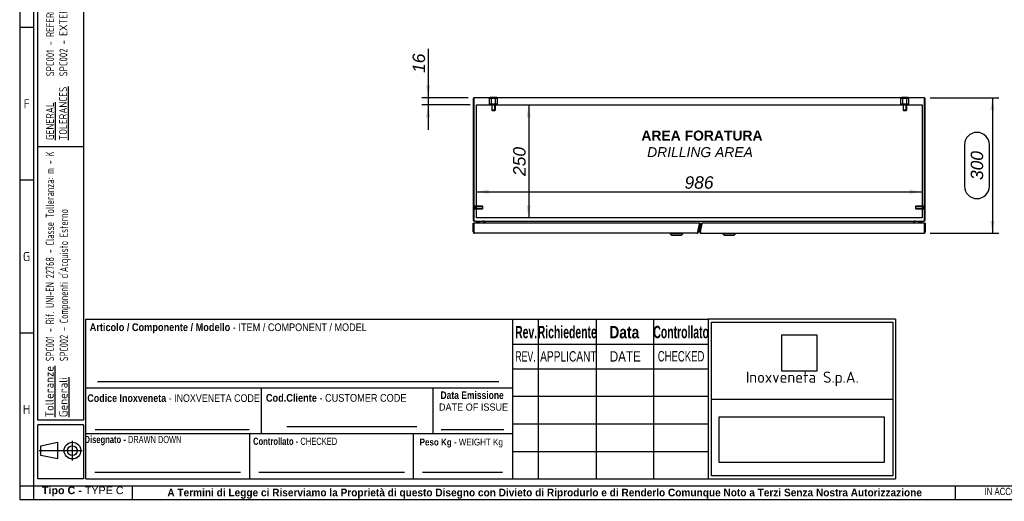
# Model space of a CAD drawing. Extents: x 6 to 412, y 11 to 288.
# Tile 1 of 4: x 6 to 224, y 11 to 117. Entities that reach past the tile are written whole.
import ezdxf
from ezdxf.enums import TextEntityAlignment as Align
from ezdxf.lldxf.tags import DXFTag

# ---------------------------------------------------------------- set-up
doc = ezdxf.new("R2010")
doc.units = 0
doc.layers.get('0').update_dxf_attribs({"linetype": 'CONTINUOUS'})
for name, color, linetype in [('_TRANSLATION', 7, 'CONTINUOUS'), ('AE00121_01', 7, 'CONTINUOUS'), ('AE00417_01', 7, 'CONTINUOUS'), ('AE00907_02', 7, 'CONTINUOUS'), ('AE00989_10', 7, 'CONTINUOUS'), ('C0000000', 7, 'CONTINUOUS'), ('C0000000_01', 7, 'CONTINUOUS'), ('C0000000_04', 7, 'CONTINUOUS'), ('C0000000_05', 7, 'CONTINUOUS'), ('C0000000_46', 7, 'CONTINUOUS'), ('C0000000_85', 7, 'CONTINUOUS'), ('C0000000_86', 7, 'CONTINUOUS'), ('DEFAULT', 7, 'CONTINUOUS'), ('SBAVATURE', 7, 'CONTINUOUS')]:
    doc.layers.add(name, color=color, linetype=linetype)
doc.styles.add('SEACAD_ARIAL', font='arial.ttf')
doc.styles.add('SEACAD_ARIAL_NARROW', font='ARIALN.TTF', dxfattribs={"width": 0.8})
doc.styles.add('SEACAD_ARIALB', font='arialbd.ttf', dxfattribs={"width": 0.9})
doc.styles.add('SEACAD_ARIALI', font='ariali.ttf')
doc.styles.add('SEACAD_SOLID_EDGE_ANSI', font='seans.ttf', dxfattribs={"width": 0.9})
doc.styles.add('SEACAD_SOLID_EDGE_ANSIB', font='seansbd.ttf', dxfattribs={"width": 0.9})
tags = doc.linetypes.add('CENTER2', pattern=[28.575, 19.05, -3.175, 3.175, -3.175]).pattern_tags.tags
tags[10:11] = [DXFTag(74, 4), DXFTag(75, 0), DXFTag(340, '0'), DXFTag(46, 0.0), DXFTag(50, 0.0), DXFTag(44, 0.0), DXFTag(45, 0.0)]
tags[8:9] = [DXFTag(74, 4), DXFTag(75, 0), DXFTag(340, '0'), DXFTag(46, 0.0), DXFTag(50, 0.0), DXFTag(44, 0.0), DXFTag(45, 0.0)]
tags[6:7] = [DXFTag(74, 4), DXFTag(75, 0), DXFTag(340, '0'), DXFTag(46, 0.0), DXFTag(50, 0.0), DXFTag(44, 0.0), DXFTag(45, 0.0)]
tags[4:5] = [DXFTag(74, 4), DXFTag(75, 0), DXFTag(340, '0'), DXFTag(46, 0.0), DXFTag(50, 0.0), DXFTag(44, 0.0), DXFTag(45, 0.0)]
tags = doc.linetypes.add('HIDDEN2', pattern=[4.7625, 3.175, -1.5875]).pattern_tags.tags
tags[6:7] = [DXFTag(74, 4), DXFTag(75, 0), DXFTag(340, '0'), DXFTag(46, 0.0), DXFTag(50, 0.0), DXFTag(44, 0.0), DXFTag(45, 0.0)]
tags[4:5] = [DXFTag(74, 4), DXFTag(75, 0), DXFTag(340, '0'), DXFTag(46, 0.0), DXFTag(50, 0.0), DXFTag(44, 0.0), DXFTag(45, 0.0)]
doc.dimstyles.new('ISO', dxfattribs={"dimtxt": 2.75, "dimasz": 2.75, "dimexe": 1.375, "dimexo": 1.375, "dimgap": 0.6875, "dimtad": 1, "dimdec": 1, "dimlfac": 10, "dimtxsty": 'SEACAD_ARIAL', "dimsah": 1, "dimcen": 1.375, "dimadec": 1, "dimazin": 3, "dimtfac": 0.7, "dimtdec": 3, "dimtmove": 0, "dimatfit": 3})
picture_1 = doc.add_image_def('image1.jpg', size_in_pixel=(55, 57))
picture_2 = doc.add_image_def('image2.bmp', size_in_pixel=(138, 38))

# ---------------------------------------------------------------- blocks, each defined once
blk = doc.blocks.new('SE3')
at = {"layer": 'AE00121_01', "color": 7, "linetype": 'CONTINUOUS'}
blk.add_arc((157.21, 71.44), 0.24, 146.873, 188.127, dxfattribs=at)
at = {"layer": 'AE00417_01', "color": 7, "linetype": 'HIDDEN2'}
for p, q in [((106.81, 75.97), (106.71, 75.97)), ((106.71, 75.22), (106.81, 75.22)), ((106.81, 75.97), (106.81, 75.22)), ((106.91, 75.89), (106.91, 75.29)), ((108.63, 75.89), (106.91, 75.89)), ((106.91, 75.83), (108.7, 75.83)), ((106.91, 75.35), (108.7, 75.35)), ((106.91, 75.29), (108.63, 75.29)), ((108.63, 75.89), (108.63, 75.29)), ((108.71, 75.82), (108.63, 75.89)), ((108.63, 75.29), (108.71, 75.37)), ((108.71, 75.37), (108.71, 75.82)), ((204.48, 75.89), (204.41, 75.82)), ((204.41, 75.82), (204.41, 75.37)), ((204.41, 75.37), (204.48, 75.29)), ((206.21, 75.83), (204.42, 75.83)), ((206.21, 75.35), (204.42, 75.35)), ((204.48, 75.29), (204.48, 75.89)), ((206.21, 75.89), (204.48, 75.89)), ((204.48, 75.29), (206.21, 75.29)), ((206.21, 75.29), (206.21, 75.89)), ((206.31, 75.22), (206.31, 75.97)), ((206.41, 75.97), (206.31, 75.97)), ((206.31, 75.22), (206.41, 75.22))]:
    blk.add_line(p, q, dxfattribs=at)
at = {"layer": 'AE00417_01', "color": 7, "linetype": 'CONTINUOUS'}
for p, q in [((106.71, 75.97), (106.71, 75.97)), ((106.71, 75.22), (106.71, 75.22)), ((206.41, 75.97), (206.41, 75.97)), ((206.41, 75.22), (206.41, 75.22))]:
    blk.add_line(p, q, dxfattribs=at)
at = {"layer": 'AE00417_01', "color": 7, "linetype": 'HIDDEN2'}
for centre, start, end in [((106.86, 75.89), 180, 0), ((106.86, 75.29), 0, 180), ((206.26, 75.89), 180, 0), ((206.26, 75.29), 0, 180)]:
    blk.add_arc(centre, 0.05, start, end, dxfattribs=at)
at = {"layer": 'AE00907_02', "color": 7, "linetype": 'CONTINUOUS'}
for centre, start, end in [((107.21, 99.24), 178.0727, 180), ((107.21, 95.27), 180, 181.9273)]:
    blk.add_arc(centre, 0.5, start, end, dxfattribs=at)
at = {"layer": 'AE00989_10', "color": 7, "linetype": 'CONTINUOUS'}
for p, q in [((150.11, 69.89), (150.11, 69.79)), ((152.91, 69.79), (150.11, 69.79)), ((150.11, 69.79), (150.41, 69.49)), ((152.61, 69.49), (152.91, 69.79)), ((152.91, 69.79), (152.91, 69.89)), ((161.81, 69.89), (161.81, 69.79)), ((164.61, 69.79), (161.81, 69.79)), ((161.81, 69.79), (162.11, 69.49)), ((164.31, 69.49), (164.61, 69.79)), ((164.61, 69.79), (164.61, 69.89)), ((150.41, 69.49), (152.61, 69.49)), ((162.11, 69.49), (164.31, 69.49))]:
    blk.add_line(p, q, dxfattribs=at)
at = {"layer": 'C0000000', "color": 7, "linetype": 'HIDDEN2'}
for p, q in [((110.63, 99.74), (110.19, 99.74)), ((110.19, 98.44), (110.19, 99.74)), ((110.63, 98.44), (110.19, 98.44)), ((111.49, 99.74), (110.63, 99.74)), ((110.63, 98.44), (110.63, 99.74)), ((111.49, 98.44), (110.63, 98.44)), ((110.66, 98.44), (110.66, 97.14)), ((110.74, 97.06), (110.74, 98.44)), ((111.38, 97.06), (111.38, 98.44)), ((111.46, 97.14), (111.46, 98.44)), ((111.93, 99.74), (111.49, 99.74)), ((111.49, 98.44), (111.49, 99.74)), ((111.93, 98.44), (111.49, 98.44)), ((111.93, 98.44), (111.93, 99.74)), ((111.46, 97.14), (110.66, 97.14)), ((110.66, 97.14), (110.76, 97.04)), ((110.76, 97.04), (111.36, 97.04)), ((111.36, 97.04), (111.46, 97.14))]:
    blk.add_line(p, q, dxfattribs=at)
at = {"layer": 'C0000000', "color": 7, "linetype": 'CONTINUOUS'}
for p, q in [((110.31, 99.99), (111.81, 99.99)), ((110.31, 99.99), (110.31, 99.89)), ((111.81, 99.89), (111.81, 99.99)), ((107.25, 72.49), (107.25, 72.49)), ((107.54, 72.39), (107.35, 72.39)), ((108.6, 72.59), (108.6, 72.39)), ((108.9, 72.09), (108.9, 72.39))]:
    blk.add_line(p, q, dxfattribs=at)
for centre, radius, start, end in [((107.35, 72.49), 0.1, 90, 180), ((107.35, 72.49), 0.1, 180, 270), ((107.54, 71.29), 1.1, 46.8212, 90)]:
    blk.add_arc(centre, radius, start, end, dxfattribs=at)
blk.add_open_spline([(108.9, 72.39), (108.9, 72.42), (108.89, 72.44), (108.87, 72.49), (108.86, 72.51), (108.83, 72.54), (108.82, 72.55), (108.8, 72.57), (108.79, 72.57), (108.76, 72.58), (108.75, 72.59), (108.73, 72.59), (108.71, 72.59), (108.7, 72.59)], degree=3, knots=[0, 0, 0, 0, 0.25, 0.25, 0.5, 0.5, 0.625, 0.625, 0.75, 0.75, 0.875, 0.875, 1, 1, 1, 1], dxfattribs=at)
at = {"layer": 'C0000000_01', "color": 7, "linetype": 'CONTINUOUS'}
for p, q in [((204.22, 72.09), (204.22, 72.39)), ((204.52, 72.39), (204.52, 72.59)), ((205.77, 72.39), (205.58, 72.39)), ((205.87, 72.49), (205.87, 72.49))]:
    blk.add_line(p, q, dxfattribs=at)
for centre, radius, start, end in [((205.58, 71.29), 1.1, 90, 133.2327), ((205.77, 72.49), 0.1, 0, 90), ((205.77, 72.49), 0.1, 270, 0)]:
    blk.add_arc(centre, radius, start, end, dxfattribs=at)
blk.add_open_spline([(204.42, 72.59), (204.41, 72.59), (204.39, 72.59), (204.37, 72.59), (204.36, 72.58), (204.33, 72.57), (204.32, 72.57), (204.3, 72.55), (204.29, 72.54), (204.26, 72.51), (204.25, 72.49), (204.23, 72.44), (204.22, 72.42), (204.22, 72.39)], degree=3, knots=[0, 0, 0, 0, 0.125, 0.125, 0.25, 0.25, 0.375, 0.375, 0.5, 0.5, 0.75, 0.75, 1, 1, 1, 1], dxfattribs=at)
at = {"layer": 'C0000000_04', "color": 7, "linetype": 'HIDDEN2'}
for p, q in [((201.63, 99.74), (201.19, 99.74)), ((201.19, 98.44), (201.19, 99.74)), ((201.63, 98.44), (201.19, 98.44)), ((202.49, 99.74), (201.63, 99.74)), ((201.63, 98.44), (201.63, 99.74)), ((202.49, 98.44), (201.63, 98.44)), ((201.66, 98.44), (201.66, 97.14)), ((201.74, 97.06), (201.74, 98.44)), ((202.38, 97.06), (202.38, 98.44)), ((202.46, 97.14), (202.46, 98.44)), ((202.93, 99.74), (202.49, 99.74)), ((202.49, 98.44), (202.49, 99.74)), ((202.93, 98.44), (202.49, 98.44)), ((202.93, 98.44), (202.93, 99.74)), ((202.46, 97.14), (201.66, 97.14)), ((201.66, 97.14), (201.76, 97.04)), ((201.76, 97.04), (202.36, 97.04)), ((202.36, 97.04), (202.46, 97.14))]:
    blk.add_line(p, q, dxfattribs=at)
at = {"layer": 'C0000000_05', "color": 7, "linetype": 'CONTINUOUS'}
for p, q in [((201.31, 99.99), (202.81, 99.99)), ((201.31, 99.99), (201.31, 99.89)), ((202.81, 99.89), (202.81, 99.99))]:
    blk.add_line(p, q, dxfattribs=at)
at = {"layer": 'C0000000_46', "color": 7, "linetype": 'CONTINUOUS'}
for p, q in [((106.56, 99.61), (106.56, 72.87)), ((106.71, 99.86), (106.71, 99.61)), ((106.71, 99.61), (106.71, 99.86)), ((106.71, 99.61), (106.71, 72.87)), ((106.71, 72.87), (106.71, 99.61)), ((206.28, 99.89), (106.84, 99.89)), ((110.66, 98.29), (111.46, 98.29)), ((201.66, 98.29), (202.46, 98.29)), ((206.41, 99.86), (206.41, 99.61)), ((206.41, 99.61), (206.41, 99.86)), ((206.41, 72.87), (206.41, 99.61)), ((206.41, 99.61), (206.41, 72.87)), ((206.56, 72.87), (206.56, 99.61)), ((107.26, 75.29), (107.26, 75.89)), ((205.86, 75.89), (205.86, 73.29)), ((106.84, 72.59), (106.84, 72.59)), ((106.84, 72.59), (206.28, 72.59)), ((108.96, 72.46), (108.96, 72.09)), ((109.11, 72.46), (109.11, 72.59)), ((109.11, 72.46), (109.11, 72.09)), ((109.11, 72.09), (109.11, 72.46)), ((204.01, 72.46), (204.01, 72.59)), ((204.01, 72.09), (204.01, 72.46)), ((204.01, 72.46), (204.01, 72.09)), ((204.16, 72.09), (204.16, 72.46)), ((206.28, 72.59), (206.28, 72.59)), ((156.33, 70.44), (156.33, 70.44)), ((156.36, 70.59), (156.36, 70.59)), ((156.76, 70.44), (156.48, 70.44)), ((156.79, 70.59), (156.52, 70.59)), ((156.91, 70.44), (156.91, 70.44)), ((156.95, 70.59), (156.94, 70.59))]:
    blk.add_line(p, q, dxfattribs=at)
at = {"layer": 'C0000000_46', "color": 7, "linetype": 'CENTER2'}
for p, q in [((107.26, 98.29), (110.66, 98.29)), ((107.26, 75.89), (107.26, 98.29)), ((111.46, 98.29), (201.66, 98.29)), ((202.46, 98.29), (205.86, 98.29)), ((205.86, 98.29), (205.86, 75.89)), ((107.26, 73.29), (107.26, 75.29)), ((205.86, 73.29), (107.26, 73.29))]:
    blk.add_line(p, q, dxfattribs=at)
at = {"layer": 'C0000000_46', "color": 7, "linetype": 'CONTINUOUS'}
for centre, radius, start, end in [((106.84, 99.61), 0.28, 117.664, 180), ((106.84, 99.61), 0.28, 90, 117.664), ((206.28, 99.61), 0.28, 62.336, 90), ((206.28, 99.61), 0.28, 0, 62.336), ((106.84, 72.87), 0.28, 180, 270), ((108.83, 72.46), 0.13, 0, 90), ((108.83, 72.46), 0.28, 0, 27.664), ((204.29, 72.46), 0.28, 152.336, 180), ((204.29, 72.46), 0.13, 90, 180), ((206.28, 72.87), 0.28, 270, 0)]:
    blk.add_arc(centre, radius, start, end, dxfattribs=at)
for centre, major_axis, ratio, start_param, end_param in [((106.84, 99.61), (0, -0.28), 0.997824, 3.141593, 3.624421), ((206.28, 99.61), (0, -0.28), 0.997824, 2.658765, 3.141593), ((106.84, 72.87), (0, -0.28), 0.464286, 4.712389, 6.283185), ((206.28, 72.87), (0, 0.28), 0.464286, 3.141593, 4.712389)]:
    blk.add_ellipse(centre, major_axis=major_axis, ratio=ratio, start_param=start_param, end_param=end_param, dxfattribs=at)
at = {"layer": 'C0000000_85', "color": 7, "linetype": 'CONTINUOUS'}
for p, q in [((106.56, 72.09), (106.71, 72.09)), ((106.56, 70.19), (106.56, 72.09)), ((106.71, 70.19), (106.71, 72.09)), ((106.71, 71.94), (106.71, 72.09)), ((156.66, 72.09), (106.71, 72.09)), ((106.71, 71.94), (106.71, 70.19)), ((156.27, 70.16), (156.69, 72.09)), ((156.27, 70.19), (156.66, 71.94)), ((156.41, 70.13), (156.84, 72.06)), ((156.66, 71.94), (156.66, 72.09)), ((156.84, 72.06), (156.69, 72.09)), ((106.71, 69.93), (106.71, 70.19)), ((106.71, 70.19), (106.71, 69.93)), ((156.12, 69.89), (106.86, 69.89)), ((156.26, 70.19), (156.26, 69.93)), ((156.26, 70.19), (156.27, 70.19)), ((156.27, 69.93), (156.27, 70.16)), ((156.41, 70.13), (156.27, 70.16))]:
    blk.add_line(p, q, dxfattribs=at)
for centre, radius, start, end in [((106.71, 71.94), 0.0002, 65.5302, 180), ((106.86, 70.19), 0.3, 180, 240), ((106.8, 71.85), 0.094, 174.7124, 180), ((106.86, 70.19), 0.3, 240, 270), ((156.12, 70.19), 0.3, 270, 299.2189), ((156.12, 70.19), 0.3, 299.2189, 347.5)]:
    blk.add_arc(centre, radius, start, end, dxfattribs=at)
for centre, ratio, start_param, end_param in [((106.86, 70.19), 0.998114, 2.617994, 3.141593), ((156.12, 70.19), 0.969629, 3.141593, 3.665191)]:
    blk.add_ellipse(centre, major_axis=(0, 0.3), ratio=ratio, start_param=start_param, end_param=end_param, dxfattribs=at)
at = {"layer": 'C0000000_86', "color": 7, "linetype": 'CONTINUOUS'}
for p, q in [((156.72, 70.26), (157.13, 72.12)), ((156.86, 70.19), (157.24, 71.94)), ((156.86, 70.22), (157.24, 71.94)), ((157.28, 72.09), (157.13, 72.12)), ((157.24, 71.94), (157.24, 72.09)), ((206.41, 72.09), (157.24, 72.09)), ((206.56, 72.09), (206.41, 72.09)), ((206.41, 72.09), (206.41, 70.19)), ((206.41, 71.94), (206.41, 72.09)), ((206.41, 70.19), (206.41, 71.94)), ((206.56, 72.09), (206.56, 70.19)), ((156.86, 70.19), (156.86, 69.93)), ((156.86, 69.93), (156.86, 69.93)), ((156.86, 69.93), (156.86, 69.93)), ((157.01, 69.89), (206.26, 69.89)), ((206.41, 69.93), (206.41, 70.19)), ((206.41, 70.19), (206.41, 69.93))]:
    blk.add_line(p, q, dxfattribs=at)
for centre, radius, start, end in [((206.41, 71.94), 0.0002, 0, 114.4698), ((157.01, 70.19), 0.3, 167.5, 240.7811), ((157.01, 70.19), 0.15, 167.5, 170.4238), ((157.01, 70.19), 0.3, 240.7811, 270), ((206.26, 70.19), 0.3, 270, 300), ((206.32, 71.85), 0.094, 0, 5.2876), ((206.26, 70.19), 0.3, 300, 0)]:
    blk.add_arc(centre, radius, start, end, dxfattribs=at)
for centre, ratio, start_param, end_param in [((157.01, 70.19), 0.976947, 2.615072, 3.141593), ((206.26, 70.19), 0.998114, 3.141593, 3.665191)]:
    blk.add_ellipse(centre, major_axis=(0, 0.3), ratio=ratio, start_param=start_param, end_param=end_param, dxfattribs=at)
blk = doc.blocks.new('DMBLK101')
at = {"layer": '_TRANSLATION', "linetype": 'CONTINUOUS'}
for points in [[(221.9, 97.14), (221.44, 99.89), (220.98, 97.14)], [(221.9, 72.64), (220.98, 72.64), (221.44, 69.89)]]:
    blk.add_hatch(color=7, dxfattribs=at).paths.add_polyline_path(points)
at = {"layer": '_TRANSLATION', "color": 7, "linetype": 'CONTINUOUS'}
for p, q in [((207.65, 99.89), (222.82, 99.89)), ((221.44, 99.89), (221.44, 69.89)), ((215.25, 89.47), (215.25, 80.31)), ((220.75, 80.31), (220.75, 89.47)), ((207.64, 69.89), (222.82, 69.89))]:
    blk.add_line(p, q, dxfattribs=at)
for centre, start, end in [((218, 89.47), 0, 180), ((218, 80.31), 180, 0)]:
    blk.add_arc(centre, 2.75, start, end, dxfattribs=at)
at = {"layer": '_TRANSLATION', "color": 7, "linetype": 'CONTINUOUS', "style": 'SEACAD_ARIALI'}
blk.add_text('300', height=2.75, rotation=90, dxfattribs=at).set_placement((216.63, 81.68), align=Align.TOP_LEFT)
blk = doc.blocks.new('DMBLK105')
at = {"layer": '_TRANSLATION', "linetype": 'CONTINUOUS'}
for points in [[(96.14, 102.64), (96.6, 99.89), (97.06, 102.64)], [(96.14, 95.54), (97.06, 95.54), (96.6, 98.29)]]:
    blk.add_hatch(color=7, dxfattribs=at).paths.add_polyline_path(points)
at = {"layer": '_TRANSLATION', "color": 7, "linetype": 'CONTINUOUS'}
for p, q in [((96.6, 110.69), (96.6, 92.79)), ((105.46, 99.89), (95.23, 99.89)), ((105.88, 98.29), (95.23, 98.29))]:
    blk.add_line(p, q, dxfattribs=at)
at = {"layer": '_TRANSLATION', "color": 7, "linetype": 'CONTINUOUS', "style": 'SEACAD_ARIALI'}
blk.add_text('16', height=2.75, rotation=90, dxfattribs=at).set_placement((93.16, 105.39), align=Align.TOP_LEFT)
blk = doc.blocks.new('DMBLK106')
at = {"layer": '_TRANSLATION', "linetype": 'CONTINUOUS'}
for points in [[(119.3, 95.54), (118.84, 98.29), (118.38, 95.54)], [(119.3, 76.04), (118.38, 76.04), (118.84, 73.29)]]:
    blk.add_hatch(color=7, dxfattribs=at).paths.add_polyline_path(points)
at = {"layer": '_TRANSLATION', "color": 7, "linetype": 'CONTINUOUS'}
blk.add_line((118.84, 98.29), (118.84, 73.29), dxfattribs=at)
at = {"layer": '_TRANSLATION', "color": 7, "linetype": 'CONTINUOUS', "style": 'SEACAD_ARIALI'}
blk.add_text('250', height=2.75, rotation=90, dxfattribs=at).set_placement((115.4, 82.58), align=Align.TOP_LEFT)
blk = doc.blocks.new('DMBLK107')
at = {"layer": '_TRANSLATION', "linetype": 'CONTINUOUS'}
for points in [[(110.01, 79.52), (107.26, 79.06), (110.01, 78.61)], [(203.11, 79.52), (203.11, 78.61), (205.86, 79.06)]]:
    blk.add_hatch(color=7, dxfattribs=at).paths.add_polyline_path(points)
at = {"layer": '_TRANSLATION', "color": 7, "linetype": 'CONTINUOUS'}
blk.add_line((107.26, 79.06), (205.86, 79.06), dxfattribs=at)
at = {"layer": '_TRANSLATION', "color": 7, "linetype": 'CONTINUOUS', "style": 'SEACAD_ARIALI'}
blk.add_text('986', height=2.75, dxfattribs=at).set_placement((153.32, 82.5), align=Align.TOP_LEFT)

msp = doc.modelspace()

# ---------------------------------------------------------------- linework, layer by layer
at = {"color": 7, "linetype": 'CONTINUOUS'}
for p, q in [((6.234, 287.588), (6.234, 10.959)), ((9.263, 115.452), (6.234, 115.452)), ((9.263, 81.632), (6.234, 81.632)), ((115.363, 15.502), (115.363, 50.84)), ((9.263, 47.809), (6.234, 47.809)), ((20.873, 35.694), (115.363, 35.694)), ((65.314, 27.113), (94.088, 27.113)), ((99.513, 26.42), (113.323, 26.42)), ((20.873, 25.598), (115.363, 25.598)), ((57.113, 15.502), (57.113, 25.598)), ((93.363, 15.502), (93.363, 25.598)), ((17.907, 19.617), (17.907, 23.942)), ((10.566, 21.779), (20.069, 21.779)), ((22.892, 17.017), (55.1, 17.017)), ((59.132, 17.017), (91.339, 17.017)), ((95.372, 17.017), (113.05, 17.017)), ((31.194, 10.954), (31.194, 13.983)), ((213.272, 10.954), (213.272, 13.983)), ((6.234, 10.959), (412.092, 10.959))]:
    msp.add_line(p, q, dxfattribs=at)
msp.add_lwpolyline([(14.582, 19.926), (10.875, 20.698), (10.875, 22.86), (14.582, 23.633), (14.582, 19.926)], dxfattribs=at)
for radius in [1.854, 1.081]:
    msp.add_circle((17.907, 21.779), radius, dxfattribs=at)
at = {"layer": 'DEFAULT', "color": 7, "linetype": 'CONTINUOUS'}
for p, q in [((9.263, 287.588), (9.263, 10.959)), ((10.273, 28.5), (10.273, 283.045)), ((20.369, 283.045), (20.369, 28.5)), ((20.369, 89), (10.273, 89)), ((20.873, 15.502), (20.873, 50.84)), ((20.873, 50.84), (115.363, 50.84)), ((115.366, 50.84), (158.566, 50.84)), ((120.966, 50.84), (120.966, 15.502)), ((133.766, 50.84), (133.766, 15.502)), ((146.466, 50.84), (146.466, 15.502)), ((199.966, 50.84), (158.564, 50.84)), ((158.566, 50.84), (158.566, 15.502)), ((159.267, 50.176), (199.367, 50.176)), ((159.267, 16.162), (159.267, 50.176)), ((199.367, 50.176), (199.367, 16.162)), ((199.966, 50.84), (199.966, 15.502)), ((115.366, 45.352), (158.566, 45.352)), ((115.366, 39.902), (158.566, 39.902)), ((59.713, 25.598), (59.713, 35.694)), ((97.713, 25.598), (97.713, 35.694)), ((115.366, 33.802), (158.566, 33.802)), ((159.267, 33.171), (199.367, 33.171)), ((20.369, 28.5), (10.273, 28.5)), ((20.369, 27.5), (10.273, 27.5)), ((10.273, 15.5), (10.273, 27.5)), ((20.369, 27.5), (20.369, 15.5)), ((115.366, 27.702), (158.566, 27.702)), ((115.366, 21.602), (158.566, 21.602)), ((20.369, 15.5), (10.273, 15.5)), ((20.873, 15.502), (115.363, 15.502)), ((115.366, 15.502), (158.566, 15.502)), ((158.564, 15.502), (199.966, 15.502)), ((199.367, 16.162), (159.267, 16.162)), ((6.234, 13.988), (412.092, 13.988))]:
    msp.add_line(p, q, dxfattribs=at)
at = {"layer": 'SBAVATURE', "color": 7, "linetype": 'CONTINUOUS'}
for p, q in [((23.432, 37.088), (112.266, 37.088)), ((22.968, 26.474), (56.974, 26.474))]:
    msp.add_line(p, q, dxfattribs=at)

# ---------------------------------------------------------------- block references
at = {"layer": '_TRANSLATION'}
msp.add_blockref('SE3', (0, 0), dxfattribs=at)

# ---------------------------------------------------------------- texts
at = {"attachment_point": 1, "rotation": 90}
for s, insert, char_height, width in [('{\\fSolid Edge ANSI|b0|i0|c0|p34;\\W0.84600x;\\C7;SPC001 - REFERENCE UNI-EN 22768 - TOLERANCE CLASS: m - K}\\P{\\fSolid Edge ANSI|b0|i0|c0|p34;\\W0.84600x;\\C7;SPC002 - }{\\fSolid Edge ANSI|b0|i0|c0|p34;\\W0.94000x;\\C7;EXTERNALLY PURCHASED COMPONENTS}', (12.101, 104.605), 1.75, 56.68133), ('{\\fSolid Edge ANSI|b1|i0|c0|p34;\\L\\C7;Tolleranze}\\P{\\fSolid Edge ANSI|b1|i0|c0|p34;\\L\\C7;Generali}', (11.89, 29.169), 1.85, 10.93945)]:
    msp.add_mtext(s, dxfattribs=dict(at, insert=insert, char_height=char_height, width=width))
for s, insert, char_height, width, style in [('{\\fSolid Edge ANSI|b0|i0|c0|p34;\\L\\C7;GENERAL}\\P{\\fSolid Edge ANSI|b0|i0|c0|p34;\\L\\C7;TOLERANCES}\\P', (12.048, 90.485), 1.75, 12.63203, 'SEACAD_SOLID_EDGE_ANSI'), ("{\\fSolid Edge ANSI|b1|i0|c0|p34;\\W0.82000x;\\C7;SPC001 - Rif. UNI-EN 22768 - Classe Tolleranza: m - K}\\P{\\fSolid Edge ANSI|b1|i0|c0|p34;\\W0.82000x;\\C7;SPC002 - Componenti d'Acquisto Esterno}", (12, 41.571), 1.85, 46.58795, 'SEACAD_SOLID_EDGE_ANSIB')]:
    msp.add_mtext(s, dxfattribs=dict(at, insert=insert, char_height=char_height, width=width, style=style))
for s, insert, char_height, width, attachment_point in [('{\\fSolid Edge ANSI|b0||i0||c0|p34;\\C7;\\H2.019192;\\W1.;F}', (7.783, 97.538), 2.01919, 2.2716, 8), ('{\\fSolid Edge ANSI|b0||i0||c0|p34;\\C7;\\H2.019192;\\W1.;G}', (7.757, 63.716), 2.01919, 2.5871, 8), ('{\\fSolid Edge ANSI|b0||i0||c0|p34;\\C7;\\H2.5;\\W1.;Inoxveneta S.p.A.}', (179.366, 37.657), 2.5, 38.9068, 5), ('{\\fSolid Edge ANSI|b0||i0||c0|p34;\\C7;\\H2.019192;\\W1.;H}', (7.759, 29.895), 2.01919, 2.7133, 8), ('{\\fArial Narrow|b0||i0||c0|p34;\\C7;\\H1.6;\\W0.94;IN ACCORDANCE WITH THE LAW, WE RESERVE THE OWNERSHIP OF THIS DESIGN WITH THE PROHIBITION OF REPRODUCING IT AND MAKING IT KNOWN TO THIRD PARTIES WITHOUT OUR AUTHORIZATION}', (219.688, 11.652), 1.6, 181.99571, 7), ('{\\fArial|b1||i0||c0|p34;\\C7;\\H1.7;\\W1.;Tipo C - }{\\fArial|b0||i0||c0|p34;\\C7;\\H1.7;\\W1.;TYPE C}', (20.186, 11.634), 1.7, 18.15868, 8), ('{\\fArial|b1||i0||c0|p34;\\C7;\\H1.7;\\W0.94;A Termini di Legge ci Riserviamo la Proprietà di questo Disegno con Divieto di Riprodurlo e di Renderlo Comunque Noto a Terzi Senza Nostra Autorizzazione}', (122.366, 11.137), 1.7, 175.01141, 8)]:
    msp.add_mtext(s, dxfattribs=dict(insert=insert, char_height=char_height, width=width, attachment_point=attachment_point))
for s, insert, char_height, width, attachment_point, style in [('{\\fArial|b1||i0||c0|p34;\\C7;\\H1.7163132;\\W0.846;Articolo / Componente / Modello}{\\fArial|b0||i0||c0|p34;\\C7;\\H1.7163132;\\W0.846; - ITEM}{\\fArial|b0||i0||c0|p34;\\C7;\\H1.7;\\W0.846; / COMPONENT / MODEL}', (21.72, 47.719), 1.716313, 61.3875, 7, 'SEACAD_ARIAL'), ('{\\fArial|b1||i0||c0|p34;\\C7;\\H2.75;\\W0.6;Rev.}', (118.275, 46.597), 2.75, 4.50348, 8, 'SEACAD_ARIALB'), ('{\\fArial|b1||i0||c0|p34;\\C7;\\H2.75;\\W0.6;Richiedente}', (127.374, 46.608), 2.75, 12.23036, 8, 'SEACAD_ARIALB'), ('{\\fArial|b1||i0||c0|p34;\\C7;\\H2.75;\\W0.8;Data}', (139.989, 46.585), 2.75, 6.78265, 8, 'SEACAD_ARIALB'), ('{\\fArial|b1||i0||c0|p34;\\C7;\\H2.75;\\W0.6;Controllato}', (152.564, 46.608), 2.75, 11.31616, 8, 'SEACAD_ARIALB'), ('{\\fArial|b0||i0||c0|p34;\\C7;\\H2.3;\\W0.6;REV.}', (118.125, 41.484), 2.3, 5.04266, 8, 'SEACAD_ARIAL'), ('{\\fArial|b0||i0||c0|p34;\\C7;\\H2.3;\\W0.7;APPLICANT}', (121.375, 41.459), 2.3, 12.12989, 7, 'SEACAD_ARIAL'), ('{\\fArial|b0||i0||c0|p34;\\C7;\\H2.3;\\W0.8;DATE}', (140.209, 41.484), 2.3, 7.08597, 8, 'SEACAD_ARIAL'), ('{\\fArial Narrow|b0||i0||c0|p34;\\C7;\\H2.3;\\W0.8;CHECKED}', (152.548, 41.483), 2.3, 10.75184, 8, 'SEACAD_ARIAL_NARROW'), ('{\\fArial|b1||i0||c0|p34;\\C7;\\H1.7;\\W0.792;Data Emissione}', (99.324, 33.173), 1.7, 14.35739, 7, 'SEACAD_ARIALB'), ('{\\fArial|b1||i0||c0|p34;\\C7;\\H1.67;\\W0.846;Codice Inoxveneta}{\\fArial|b0||i0||c0|p34;\\C7;\\H1.67;\\W0.846; - INOXVENETA CODE}', (21.196, 32.543), 1.67, 38.23236, 7, 'SEACAD_ARIAL'), ('{\\fArial|b1||i0||c0|p34;\\C7;\\H1.7163132;\\W0.846;Cod.Cliente}{\\fArial|b0||i0||c0|p34;\\C7;\\H1.7163132;\\W0.846; - CUSTOMER CODE}', (60.714, 32.572), 1.716313, 31.52647, 7, 'SEACAD_ARIAL'), ('{\\fArial|b0||i0||c0|p34;\\C7;\\H1.6;\\W0.9;DATE OF ISSUE}', (98.978, 30.59), 1.6, 15.11655, 7, 'SEACAD_ARIAL'), ('{\\fArial|b1||i0||c0|p34;\\C7;\\H1.6;\\W0.752;Disegnato - }{\\fArial Narrow|b0||i0||c0|p34;\\C7;\\H1.5875;\\W0.752;\\T1.;DRAWN DOWN}', (31.284, 22.95), 1.6, 19.88117, 8, 'SEACAD_ARIAL_NARROW'), ('{\\fArial|b1||i0||c0|p34;\\C7;\\H1.6;\\W0.752;Controllato - }{\\fArial|b0||i0||c0|p34;\\C7;\\H1.5875;\\W0.752;\\T1.;CHECKED}{\\fArial|b1||i0||c0|p34;\\C7;\\H1.6;\\W0.752; }', (67.172, 23.026), 1.6, 18.83287, 8, 'SEACAD_ARIALB'), ('{\\fArial|b1||i0||c0|p34;\\C7;\\H1.5;\\W0.846;Peso Kg}{\\fArial|b0||i0||c0|p34;\\C7;\\H1.5;\\W0.846; - WEIGHT Kg}', (94.712, 22.459), 1.5, 18.73278, 7, 'SEACAD_ARIAL')]:
    msp.add_mtext(s, dxfattribs=dict(insert=insert, char_height=char_height, width=width, attachment_point=attachment_point, style=style))
at = {"layer": '_TRANSLATION', "insert": (156.742, 89.665), "char_height": 2.2, "width": 30.57852, "attachment_point": 5}
msp.add_mtext('{\\fArial|b0||i0||c0|p34;\\C7;\\H2.2;\\W1.; }{\\fArial|b1||i0||c0|p34;\\C7;\\H2.2;\\W1.;AREA FORATURA \\P}{\\fArial|b0||i1||c0|p34;\\C7;\\H2.2;\\W1.;DRILLING AREA}', dxfattribs=at)

# ---------------------------------------------------------------- dimensions: what is measured, and where the dimension line sits
at = {"layer": '_TRANSLATION', "color": 7, "linetype": 'CONTINUOUS'}
for base, p1, p2, angle, picture, middle, dimtype in [((96.602, 98.292), (106.84, 99.892), (107.26, 98.292), 90, 'DMBLK105', (96.602, 104.427), 160), ((118.838, 98.292), (107.26, 98.292), (107.26, 73.292), 270, 'DMBLK106', (118.838, 85.792), 161), ((221.442, 99.892), (206.28, 99.892), (206.26, 69.892), 269.9622, 'DMBLK101', (221.442, 84.892), 161), ((107.26, 79.064), (107.26, 73.292), (205.86, 73.292), 0, 'DMBLK107', (156.56, 79.064), 161)]:
    dim = msp.add_linear_dim(base=base, p1=p1, p2=p2, angle=angle, text='\\A1;<>', dimstyle='ISO', dxfattribs=at)
    dim.commit()
    dim.dimension.update_dxf_attribs({"geometry": picture, "text_midpoint": middle, "dimtype": dimtype})

# ---------------------------------------------------------------- pictures from other files: only their frames are drawn
image = msp.add_image(picture_1, insert=(174.862, 39.378), size_in_units=(7.719, 8), rotation=0)
image.dxf.flags = 7
image = msp.add_image(picture_2, insert=(160.965, 19.172), size_in_units=(36.512, 10.054))
image.dxf.flags = 7

doc.saveas('drawing.dxf')
